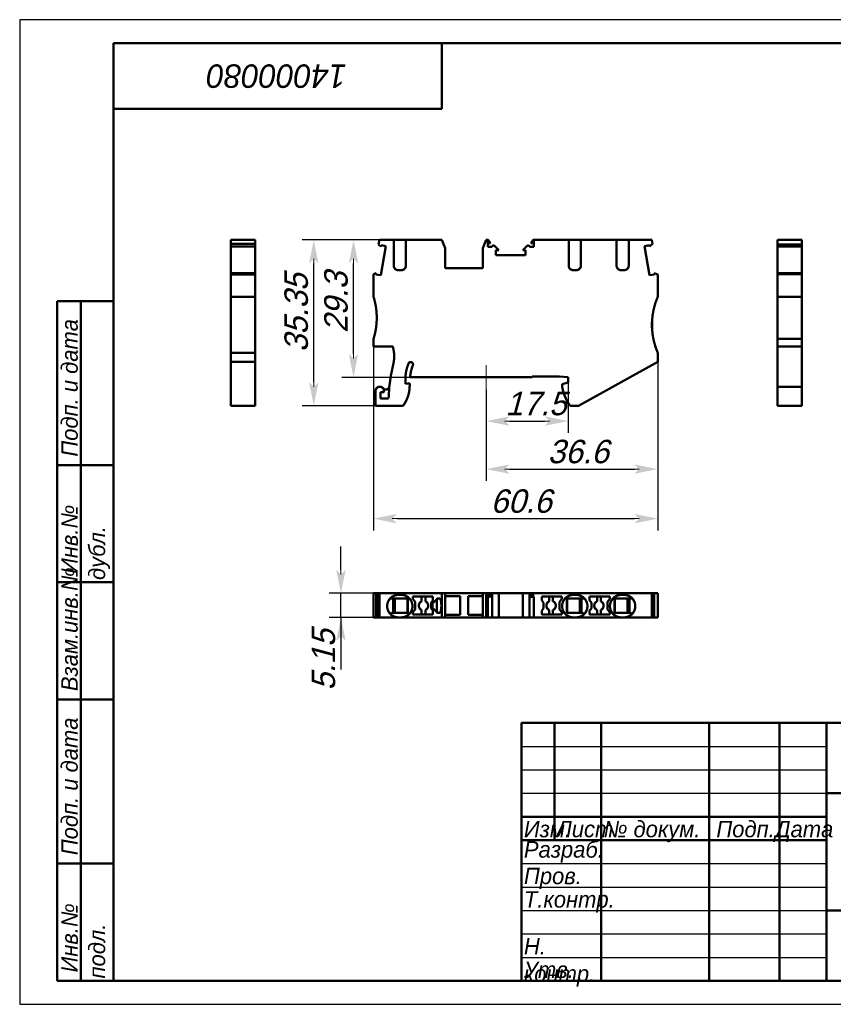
# Model space of a CAD drawing. Header units: millimetres. Extents: x 0 to 297, y -1 to 210.
# Tile 1 of 2: x 0 to 173, y 0 to 210. Entities that reach past the tile are written whole.
import ezdxf

# ---------------------------------------------------------------- set-up
doc = ezdxf.new("R2010")
doc.units = ezdxf.units.MM
doc.styles.add('TextStyle_1', font='T-FLEX Type A.TTF', dxfattribs={"oblique": 15, "height": 5})
doc.dimstyles.new('DIM_ST_1', dxfattribs={"dimtxt": 5, "dimasz": 5, "dimexe": 2.5, "dimexo": 0, "dimtad": 1, "dimrnd": 0.01, "dimdsep": 46, "dimtxsty": 'TextStyle_1', "dimblk": 'Arrow_3_C7_Status', "dimcen": 0.09, "dimclrd": 7, "dimclre": 7, "dimclrt": 7, "dimazin": 0, "dimtfac": 1, "dimtdec": 0, "dimtmove": 0, "dimatfit": 0, "dimldrblk": 'NONE', "dimfxl": 1, "dimtvp": 1, "dimtolj": 1, "dimarcsym": 0})
doc.dimstyles.new('DIM_ST_2', dxfattribs={"dimtxt": 5, "dimasz": 5, "dimexe": 2.5, "dimexo": 0, "dimtad": 1, "dimrnd": 0.01, "dimdsep": 46, "dimtxsty": 'TextStyle_1', "dimblk": 'Arrow_3_C7_Status', "dimcen": 0.09, "dimclrd": 7, "dimclre": 7, "dimclrt": 7, "dimazin": 0, "dimtfac": 1, "dimtdec": 0, "dimtmove": 0, "dimatfit": 0, "dimldrblk": 'NONE', "dimfxl": 1, "dimtvp": 1, "dimtolj": 1, "dimarcsym": 0})

# ---------------------------------------------------------------- blocks, each defined once
blk = doc.blocks.new('Arrow_3_C7_Status')
at = {"color": 7, "lineweight": 0, "flags": 128}
blk.add_lwpolyline([(-1, 0), (-0.8, 0)], dxfattribs=at)
at = {"color": 7}
blk.add_solid([(-1, -0.2), (0, 0), (-0.8, 0), (-1, 0.2)], dxfattribs=at)
blk = doc.blocks.new('*D5')
at = {"color": 7, "lineweight": -2}
for p, q in [((75.44, 140.28), (75.44, 101.04)), ((136.04, 137), (136.04, 101.04)), ((80.44, 103.54), (131.04, 103.54))]:
    blk.add_line(p, q, dxfattribs=at)
at = {"layer": 'Defpoints', "color": 0}
for p in [(75.44, 140.28), (136.04, 137), (136.04, 103.54)]:
    blk.add_point(p, dxfattribs=at)
at = {"color": 7, "lineweight": -2, "xscale": 5, "yscale": 5, "zscale": 5}
for p, rotation in [((75.44, 103.54), 180), ((136.04, 103.54), 360)]:
    blk.add_blockref('Arrow_3_C7_Status', p, dxfattribs=dict(at, rotation=rotation))
blk = doc.blocks.new('_None')
blk = doc.blocks.new('*D6')
at = {"color": 7, "lineweight": -2}
for p, q in [((82.34, 162.98), (68.67, 162.98)), ((71.17, 138.68), (71.17, 157.98)), ((83.25, 133.68), (68.67, 133.68))]:
    blk.add_line(p, q, dxfattribs=at)
at = {"layer": 'Defpoints', "color": 0}
for p in [(71.17, 162.98), (82.34, 162.98), (83.25, 133.68)]:
    blk.add_point(p, dxfattribs=at)
at = {"color": 7, "lineweight": -2, "xscale": 5, "yscale": 5, "zscale": 5}
for p, rotation in [((71.17, 162.98), 90.0000000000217), ((71.17, 133.68), 270.0000000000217)]:
    blk.add_blockref('Arrow_3_C7_Status', p, dxfattribs=dict(at, rotation=rotation))
blk = doc.blocks.new('*D7')
at = {"color": 7, "lineweight": -2}
for p, q in [((82.34, 162.98), (60.19, 162.98)), ((62.69, 132.63), (62.69, 157.98)), ((75.86, 127.63), (60.19, 127.63))]:
    blk.add_line(p, q, dxfattribs=at)
at = {"layer": 'Defpoints', "color": 0}
for p in [(62.69, 162.98), (82.34, 162.98), (75.86, 127.63)]:
    blk.add_point(p, dxfattribs=at)
at = {"color": 7, "lineweight": -2, "xscale": 5, "yscale": 5, "zscale": 5}
for p, rotation in [((62.69, 162.98), 89.9999999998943), ((62.69, 127.63), 269.9999999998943)]:
    blk.add_blockref('Arrow_3_C7_Status', p, dxfattribs=dict(at, rotation=rotation))
blk = doc.blocks.new('*D8')
at = {"color": 7, "lineweight": -2}
for p, q in [((116.94, 132.58), (116.94, 121.85)), ((99.44, 131.1), (99.44, 121.85)), ((104.44, 124.35), (111.94, 124.35))]:
    blk.add_line(p, q, dxfattribs=at)
at = {"layer": 'Defpoints', "color": 0}
for p in [(116.94, 132.58), (99.44, 131.1), (116.94, 124.35)]:
    blk.add_point(p, dxfattribs=at)
at = {"color": 7, "lineweight": -2, "xscale": 5, "yscale": 5, "zscale": 5, "rotation": 180}
blk.add_blockref('Arrow_3_C7_Status', (99.44, 124.35), dxfattribs=at)
at = {"color": 7, "lineweight": -2, "xscale": 5, "yscale": 5, "zscale": 5}
blk.add_blockref('Arrow_3_C7_Status', (116.94, 124.35), dxfattribs=at)
blk = doc.blocks.new('*D9')
at = {"color": 7, "lineweight": -2}
for p, q in [((136.04, 137), (136.04, 111.61)), ((99.44, 131.1), (99.44, 111.61)), ((104.44, 114.11), (131.04, 114.11))]:
    blk.add_line(p, q, dxfattribs=at)
at = {"layer": 'Defpoints', "color": 0}
for p in [(136.04, 137), (99.44, 131.1), (136.04, 114.11)]:
    blk.add_point(p, dxfattribs=at)
at = {"color": 7, "lineweight": -2, "xscale": 5, "yscale": 5, "zscale": 5}
for p, rotation in [((99.44, 114.11), 180), ((136.04, 114.11), 360)]:
    blk.add_blockref('Arrow_3_C7_Status', p, dxfattribs=dict(at, rotation=rotation))
blk = doc.blocks.new('*D10')
at = {"color": 7, "lineweight": -2}
for p, q in [((68.49, 92.63), (68.49, 97.63)), ((76.7, 87.63), (65.99, 87.63)), ((68.49, 82.48), (68.49, 87.63)), ((76.7, 82.48), (65.99, 82.48)), ((68.49, 82.48), (68.49, 71.35)), ((68.49, 77.48), (68.49, 72.48))]:
    blk.add_line(p, q, dxfattribs=at)
at = {"layer": 'Defpoints', "color": 0}
for p in [(68.49, 87.63), (76.7, 87.63), (76.7, 82.48)]:
    blk.add_point(p, dxfattribs=at)
at = {"color": 7, "lineweight": -2, "xscale": 5, "yscale": 5, "zscale": 5}
for p, rotation in [((68.49, 87.63), 270), ((68.49, 82.48), 90)]:
    blk.add_blockref('Arrow_3_C7_Status', p, dxfattribs=dict(at, rotation=rotation))
blk = doc.blocks.new('_FR1Страница_1')
at = {"color": 7, "lineweight": 25, "flags": 128}
for points in [[(0, 210), (0, 0)], [(297, 210), (0, 210)], [(107, 55), (172, 55)], [(107, 50), (172, 50)], [(107, 45), (172, 45)], [(107, 30), (172, 30)], [(107, 25), (172, 25)], [(107, 20), (172, 20)], [(107, 15), (172, 15)], [(107, 10), (172, 10)], [(0, 0), (297, 0)]]:
    blk.add_lwpolyline(points, dxfattribs=at)
at = {"color": 7, "lineweight": 50, "flags": 128}
for points in [[(20, 5), (20, 205)], [(20, 205), (292, 205)], [(90, 191), (90, 205)], [(20, 191), (90, 191)], [(8, 5), (8, 150)], [(8, 150), (20, 150)], [(13, 150), (13, 5)], [(8, 115), (20, 115)], [(8, 90), (20, 90)], [(20, 65), (8, 65)], [(107, 5), (107, 60)], [(107, 60), (292, 60)], [(114, 60), (114, 35)], [(124, 60), (124, 5)], [(147, 60), (147, 5)], [(162, 60), (162, 5)], [(172, 60), (172, 5)], [(172, 45), (292, 45)], [(107, 40), (172, 40)], [(107, 35), (172, 35)], [(8, 30), (20, 30)], [(172, 20), (292, 20)], [(20, 5), (8, 5)], [(292, 5), (20, 5)]]:
    blk.add_lwpolyline(points, dxfattribs=at)
at = {"color": 7}
for s, insert, char_height, width, attachment_point, rotation in [('\\pl0.5;{\\fT-FLEX Type A|b0|i1;\\l14000080 \\P}', (55, 198), 5, 72.5, 5, 180), ('\\pl0.5;{\\fT-FLEX Type A|b0|i1;\\l Подп. и дата\\P}', (8.875, 115), 3.5, 36.75, 1, 90), ('\\pl0.5;{\\fT-FLEX Type A|b0|i1;\\l\\P}', (16.5, 132.5), 3.5, 36.75, 5, 90), ('\\pl0.5;{\\fT-FLEX Type A|b0|i1;\\l Инв.№ дубл.\\P}', (8.875, 90), 3.5, 26.75, 1, 90), ('\\pl0.5;{\\fT-FLEX Type A|b0|i1;\\l\\P}', (16.5, 102.5), 3.5, 26.75, 5, 90), ('\\pl0.5;{\\fT-FLEX Type A|b0|i1;\\l Взам.инв.№\\P}', (8.875, 65), 3.5, 26.75, 1, 90), ('\\pl0.5;{\\fT-FLEX Type A|b0|i1;\\l\\P}', (16.5, 77.5), 3.5, 26.75, 5, 90), ('\\pl0.5;{\\fT-FLEX Type A|b0|i1;\\l Подп. и дата\\P}', (8.875, 30), 3.5, 36.75, 1, 90), ('\\pl0.5;{\\fT-FLEX Type A|b0|i1;\\l\\P}', (16.5, 47.5), 3.5, 36.75, 5, 90), ('\\pl0.5;{\\fT-FLEX Type A|b0|i1;\\l Инв.№ подл.\\P}', (8.875, 5), 3.5, 26.75, 1, 90), ('\\pl0.5;{\\fT-FLEX Type A|b0|i1;\\l\\H0.857143x;\\P}', (16.5, 17.5), 3.5, 26.75, 5, 90)]:
    blk.add_mtext(s, dxfattribs=dict(at, insert=insert, char_height=char_height, width=width, attachment_point=attachment_point, rotation=rotation))
at = {"color": 7, "char_height": 3.5}
for s, insert, width, attachment_point in [('{\\fT-FLEX Type A|b0|i1;\\l\\P}', (110.5, 59.125), 8.75, 2), ('{\\fT-FLEX Type A|b0|i1;\\l\\P}', (114, 59.125), 11.75, 1), ('{\\fT-FLEX Type A|b0|i1;\\l \\P}', (124, 59.125), 24.75, 1), ('{\\fT-FLEX Type A|b0|i1;\\l\\P}', (162, 59.125), 11.75, 1), ('{\\fT-FLEX Type A|b0|i1;\\l\\fT-FLEX Type A|b0|i0;\\P}', (110.5, 54.125), 8.75, 2), ('{\\fT-FLEX Type A|b0|i1;\\l\\P}', (114, 54.125), 11.75, 1), ('{\\fT-FLEX Type A|b0|i1;\\l \\P}', (124, 54.125), 24.75, 1), ('{\\fT-FLEX Type A|b0|i1;\\l\\P}', (162, 54.125), 11.75, 1), ('{\\fT-FLEX Type A|b0|i1;\\l\\P}', (110.5, 49.125), 8.75, 2), ('{\\fT-FLEX Type A|b0|i1;\\l\\P}', (114, 49.125), 11.75, 1), ('{\\fT-FLEX Type A|b0|i1;\\l \\P}', (124, 49.125), 24.75, 1), ('{\\fT-FLEX Type A|b0|i1;\\l\\P}', (162, 49.125), 11.75, 1), ('{\\fT-FLEX Type A|b0|i1;\\l \\P}', (110.5, 44.125), 8.75, 2), ('{\\fT-FLEX Type A|b0|i1;\\l\\P}', (114, 44.125), 11.75, 1), ('{\\fT-FLEX Type A|b0|i1;\\l \\P}', (124, 44.125), 24.75, 1), ('{\\fT-FLEX Type A|b0|i1;\\l\\P}', (162, 44.125), 11.75, 1), ('\\pl0.5;{\\fT-FLEX Type A|b0|i1;\\lИзм.\\H0.857143x;\\P}', (107, 39.125), 8.75, 1), ('\\pl0.5;{\\fT-FLEX Type A|b0|i1;\\lЛист\\fT-FLEX Type A|b0|i0;\\H0.857143x;\\P}', (114, 39.125), 11.75, 1), ('\\pl0.5;{\\fT-FLEX Type A|b0|i1;\\l№ докум.\\P}', (124, 39.125), 24.75, 1), ('\\pl0.5;{\\fT-FLEX Type A|b0|i1;\\lПодп.\\P}', (154.5, 39.125), 16.75, 2), ('\\pl0.5;{\\fT-FLEX Type A|b0|i1;\\lДата\\fT-FLEX Type A|b0|i0;\\H0.857143x;\\P}', (167, 39.125), 11.75, 2), ('\\pl0.5;{\\fT-FLEX Type A|b0|i1;\\lРазраб.\\P}', (107, 32.5), 18.75, 4), ('\\pl0.5;{\\fT-FLEX Type A|b0|i1;\\l\\P}', (124, 34.125), 24.75, 1), ('\\pl0.5;{\\fT-FLEX Type A|b0|i1;\\l\\H0.857143x;\\P}', (162, 34.125), 11.75, 1), ('\\pl0.5;{\\fT-FLEX Type A|b0|i1;\\lПров.\\P}', (107, 29.125), 18.75, 1), ('\\pl0.5;{\\fT-FLEX Type A|b0|i1;\\l\\P}', (124, 29.125), 24.75, 1), ('\\pl0.5;{\\fT-FLEX Type A|b0|i1;\\l\\P}', (162, 29.125), 11.75, 1), ('\\pl0.5;{\\fT-FLEX Type A|b0|i1;\\lТ.контр.\\P}', (107, 24.125), 18.75, 1), ('\\pl0.5;{\\fT-FLEX Type A|b0|i1;\\l\\P}', (124, 24.125), 24.75, 1), ('\\pl0.5;{\\fT-FLEX Type A|b0|i1;\\l\\H0.857143x;\\P}', (162, 24.125), 11.75, 1), ('\\pl0.5;{\\fT-FLEX Type A|b0|i1;\\l\\P}', (107, 19.125), 18.75, 1), ('\\pl0.5;{\\fT-FLEX Type A|b0|i1;\\l\\P}', (124, 19.125), 24.75, 1), ('\\pl0.5;{\\fT-FLEX Type A|b0|i1;\\l\\P}', (162, 19.125), 11.75, 1), ('\\pl0.5;{\\fT-FLEX Type A|b0|i1;\\lН. контр.\\P}', (107, 14.125), 18.75, 1), ('\\pl0.5;{\\fT-FLEX Type A|b0|i1;\\l\\P}', (124, 14.125), 24.75, 1), ('\\pl0.5;{\\fT-FLEX Type A|b0|i1;\\l\\H0.857143x;\\P}', (162, 14.125), 11.75, 1), ('\\pl0.5;{\\fT-FLEX Type A|b0|i1;\\lУтв.\\P}', (107, 9.125), 18.75, 1), ('\\pl0.5;{\\fT-FLEX Type A|b0|i1;\\l\\P}', (124, 9.125), 24.75, 1), ('\\pl0.5;{\\fT-FLEX Type A|b0|i1;\\l\\H0.857143x;\\P}', (162, 9.125), 11.75, 1)]:
    blk.add_mtext(s, dxfattribs=dict(at, insert=insert, width=width, attachment_point=attachment_point))
blk = doc.blocks.new('Страница_1')
at = {"color": 7, "lineweight": 50, "flags": 128}
for points in [[(45.033, 162.984), (50.183, 162.984)], [(45.033, 162.128), (45.033, 162.984)], [(45.033, 162.128), (50.183, 162.128)], [(45.033, 161.588), (45.033, 162.128)], [(50.183, 162.984), (50.183, 162.128)], [(50.183, 162.128), (50.183, 161.588)], [(76.704, 162.984), (76.526, 161.978)], [(76.526, 161.978), (76.989, 161.59)], [(79.738, 162.984), (76.704, 162.984)], [(76.989, 161.59), (77.037, 161.858)], [(77.037, 161.858), (78.09, 161.672)], [(79.738, 162.984), (79.738, 157.534)], [(79.773, 162.984), (80.738, 162.984)], [(81.338, 162.984), (80.738, 162.984)], [(81.338, 162.984), (82.303, 162.984)], [(89.998, 162.984), (82.338, 162.984)], [(82.338, 162.984), (82.338, 157.534)], [(90.738, 161.234), (89.998, 162.984)], [(99.478, 162.984), (98.738, 161.234)], [(99.788, 162.984), (99.478, 162.984)], [(99.89, 162.984), (99.788, 162.984)], [(99.788, 161.484), (99.788, 162.984)], [(99.788, 162.284), (100.38, 162.284)], [(100.38, 162.284), (99.89, 162.984)], [(109.487, 162.984), (108.997, 162.284)], [(108.997, 162.284), (109.588, 162.284)], [(109.487, 162.984), (109.588, 162.984)], [(115.295, 162.984), (109.588, 162.984)], [(109.588, 162.984), (109.588, 161.484)], [(115.295, 162.984), (117.038, 162.984)], [(117.038, 162.984), (117.038, 157.534)], [(118.038, 162.984), (117.073, 162.984)], [(118.038, 162.984), (118.638, 162.984)], [(119.603, 162.984), (118.638, 162.984)], [(119.638, 162.984), (120.654, 162.984)], [(119.638, 162.984), (119.638, 157.534)], [(125.495, 162.984), (120.654, 162.984)], [(125.495, 162.984), (127.238, 162.984)], [(127.238, 162.984), (127.238, 157.534)], [(128.238, 162.984), (127.273, 162.984)], [(128.238, 162.984), (128.838, 162.984)], [(129.803, 162.984), (128.838, 162.984)], [(129.838, 162.984), (129.838, 157.534)], [(129.838, 162.984), (130.854, 162.984)], [(134.78, 162.984), (130.854, 162.984)], [(133.187, 161.671), (134.241, 161.857)], [(134.241, 161.857), (134.288, 161.588)], [(134.288, 161.588), (134.931, 162.128)], [(134.931, 162.128), (134.78, 162.984)], [(161.586, 161.978), (161.586, 162.984)], [(166.736, 162.984), (161.586, 162.984)], [(161.586, 161.59), (161.586, 161.978)], [(166.736, 161.978), (161.586, 161.978)], [(166.736, 162.984), (166.736, 161.978)], [(166.736, 161.978), (166.736, 161.59)], [(45.033, 161.588), (50.183, 161.588)], [(45.033, 155.9), (45.033, 161.584)], [(50.183, 161.584), (50.183, 155.9)], [(78.09, 161.672), (76.992, 155.443)], [(90.738, 156.934), (90.738, 161.234)], [(98.738, 161.234), (98.738, 156.934)], [(100.698, 161.484), (99.788, 161.484)], [(102.122, 160.784), (101.21, 161.696)], [(101.513, 159.734), (101.513, 160.784)], [(101.513, 160.784), (102.122, 160.784)], [(107.863, 159.734), (101.513, 159.734)], [(108.166, 161.696), (107.254, 160.784)], [(107.254, 160.784), (107.863, 160.784)], [(107.863, 160.784), (107.863, 159.734)], [(109.588, 161.484), (108.679, 161.484)], [(134.285, 155.442), (133.187, 161.671)], [(166.736, 161.59), (161.586, 161.59)], [(161.586, 155.901), (161.586, 161.585)], [(166.736, 161.585), (166.736, 155.901)], [(45.033, 155.624), (45.033, 155.896)], [(45.033, 155.896), (50.183, 155.896)], [(45.033, 155.624), (45.033, 150.882)], [(45.033, 155.624), (50.183, 155.624)], [(50.183, 155.624), (50.183, 155.896)], [(50.183, 150.882), (50.183, 155.624)], [(75.986, 155.897), (75.438, 155.698)], [(75.438, 155.698), (75.438, 150.884)], [(75.938, 155.629), (75.986, 155.897)], [(76.992, 155.443), (75.938, 155.629)], [(81.338, 156.534), (80.738, 156.534)], [(81.338, 156.534), (80.738, 156.534)], [(98.738, 156.934), (90.738, 156.934)], [(118.038, 156.534), (118.638, 156.534)], [(128.238, 156.534), (128.838, 156.534)], [(135.339, 155.628), (134.285, 155.442)], [(135.292, 155.896), (135.339, 155.628)], [(136.038, 155.624), (135.292, 155.896)], [(136.038, 155.624), (136.038, 150.882)], [(161.586, 155.897), (161.586, 155.698)], [(166.736, 155.897), (161.586, 155.897)], [(166.736, 155.698), (161.586, 155.698)], [(161.586, 150.884), (161.586, 155.698)], [(166.736, 155.897), (166.736, 155.698)], [(166.736, 155.698), (166.736, 150.884)], [(45.033, 150.882), (45.033, 138.884)], [(50.183, 150.882), (45.033, 150.882)], [(50.183, 150.882), (50.183, 138.884)], [(161.586, 146.384), (161.586, 150.884)], [(161.586, 150.884), (166.736, 150.884)], [(166.736, 146.384), (166.736, 150.884)], [(161.586, 141.884), (161.586, 146.384)], [(166.736, 141.884), (166.736, 146.384)], [(75.438, 140.284), (75.438, 141.884)], [(161.586, 141.884), (161.586, 140.284)], [(161.586, 141.884), (166.736, 141.884)], [(166.736, 140.284), (166.736, 141.884)], [(45.033, 138.884), (50.183, 138.884)], [(45.033, 136.995), (45.033, 138.884)], [(50.183, 138.884), (50.183, 136.995)], [(75.438, 140.284), (79.532, 140.284)], [(136.039, 136.995), (136.039, 138.884)], [(161.586, 140.284), (166.736, 140.284)], [(161.586, 140.284), (161.586, 138.159)], [(166.736, 138.159), (166.736, 140.284)], [(45.033, 136.995), (50.183, 136.995)], [(45.033, 127.634), (45.033, 136.995)], [(50.183, 136.995), (50.183, 127.634)], [(119.167, 127.634), (136.039, 136.995)], [(161.586, 138.159), (161.586, 136.327)], [(166.736, 136.327), (166.736, 138.159)], [(161.586, 131.742), (161.586, 136.327)], [(166.736, 136.327), (166.736, 131.695)], [(82.268, 134.073), (82.239, 133.384)], [(82.239, 133.384), (82.239, 132.305)], [(82.239, 132.305), (82.739, 132.349)], [(82.739, 132.349), (83.139, 132.384)], [(83.139, 132.384), (83.139, 131.828)], [(83.278, 134.134), (83.245, 133.684)], [(83.245, 133.684), (109.039, 133.684)], [(109.239, 133.884), (111.993, 133.884)], [(111.993, 133.884), (114.653, 133.884)], [(114.653, 133.884), (115.094, 133.846)], [(115.094, 133.846), (116.884, 133.689)], [(115.639, 132.236), (116.939, 132.584)], [(116.884, 133.689), (116.939, 133.684)], [(116.939, 133.376), (116.939, 133.684)], [(116.939, 133.217), (116.939, 133.376)], [(116.939, 132.584), (116.939, 133.217)], [(75.859, 130.784), (75.866, 130.894)], [(75.859, 127.634), (75.859, 130.784)], [(76.939, 129.184), (76.939, 130.484)], [(76.939, 130.484), (77.6, 130.484)], [(77.395, 131.421), (77.528, 131.288)], [(115.639, 132.236), (115.639, 131.784)], [(161.586, 131.742), (161.586, 131.684)], [(166.736, 131.684), (161.586, 131.684)], [(161.586, 130.894), (161.586, 131.684)], [(161.586, 130.784), (161.586, 130.894)], [(161.586, 127.634), (161.586, 130.784)], [(162.686, 131.742), (162.686, 131.684)], [(166.736, 130.894), (166.736, 131.682)], [(166.736, 130.784), (166.736, 130.894)], [(166.736, 127.634), (166.736, 130.784)], [(78.647, 129.184), (76.939, 129.184)], [(45.033, 127.634), (50.183, 127.634)], [(75.859, 127.634), (81.744, 127.634)], [(117.334, 127.634), (119.167, 127.634)], [(166.736, 127.634), (161.586, 127.634)], [(75.438, 82.484), (75.438, 87.634)], [(75.986, 87.634), (75.438, 87.634)], [(75.986, 82.484), (75.986, 87.634)], [(76.522, 87.634), (75.99, 87.634)], [(76.526, 82.484), (76.526, 87.634)], [(76.526, 87.634), (76.704, 87.634)], [(76.704, 82.484), (76.704, 87.634)], [(76.704, 87.634), (89.998, 87.634)], [(79.088, 86.534), (79.041, 86.581)], [(79.088, 86.534), (81.338, 86.534)], [(79.588, 86.534), (79.588, 83.434)], [(79.738, 83.434), (79.738, 86.534)], [(79.988, 83.434), (79.988, 86.534)], [(81.338, 87.284), (80.738, 87.284)], [(81.338, 86.534), (82.767, 86.534)], [(82.668, 83.434), (82.668, 86.534)], [(83.789, 86.934), (83.789, 86.423)], [(88.089, 86.934), (83.789, 86.934)], [(83.789, 86.423), (84.289, 85.827)], [(85.689, 85.901), (85.689, 86.934)], [(86.489, 86.934), (86.489, 85.901)], [(88.935, 86.388), (87.988, 85.441)], [(88.089, 86.063), (88.089, 86.934)], [(88.918, 86.371), (88.918, 83.597)], [(89.998, 82.484), (89.998, 87.634)], [(89.998, 87.634), (90.738, 87.634)], [(98.738, 87.634), (90.738, 87.634)], [(90.738, 82.484), (90.738, 87.634)], [(90.738, 86.984), (93.888, 86.984)], [(93.888, 86.984), (93.888, 83.059)], [(95.588, 86.984), (95.588, 83.059)], [(95.588, 86.984), (98.738, 86.984)], [(98.738, 87.634), (99.478, 87.634)], [(98.738, 82.484), (98.738, 87.634)], [(99.478, 87.634), (99.89, 87.634)], [(99.478, 82.484), (99.478, 87.634)], [(99.89, 86.834), (99.788, 86.834)], [(99.788, 82.484), (99.788, 86.834)], [(99.89, 87.634), (100.38, 87.634)], [(99.89, 86.834), (99.89, 87.634)], [(100.38, 86.834), (99.89, 86.834)], [(100.38, 86.834), (100.38, 87.634)], [(100.698, 87.634), (100.384, 87.634)], [(101.21, 87.634), (100.698, 87.634)], [(100.698, 87.634), (100.698, 82.484)], [(101.21, 87.634), (102.122, 87.634)], [(102.122, 82.484), (102.122, 87.634)], [(107.25, 87.634), (102.126, 87.634)], [(107.254, 87.634), (108.166, 87.634)], [(107.254, 82.484), (107.254, 87.634)], [(108.166, 87.634), (108.679, 87.634)], [(108.679, 82.484), (108.679, 87.634)], [(108.992, 87.634), (108.679, 87.634)], [(109.487, 87.634), (108.997, 87.634)], [(108.997, 86.834), (108.997, 87.634)], [(109.487, 86.834), (108.997, 86.834)], [(109.487, 87.634), (134.78, 87.634)], [(109.487, 86.834), (109.487, 87.634)], [(109.487, 86.834), (109.588, 86.834)], [(109.588, 82.484), (109.588, 86.834)], [(115.589, 86.934), (111.289, 86.934)], [(111.289, 86.934), (111.289, 86.063)], [(112.889, 85.901), (112.889, 86.934)], [(113.689, 86.934), (113.689, 85.901)], [(115.089, 85.827), (115.589, 86.423)], [(115.589, 86.423), (115.589, 86.934)], [(116.611, 86.534), (118.038, 86.534)], [(116.71, 86.534), (116.71, 83.434)], [(118.038, 87.284), (118.638, 87.284)], [(118.038, 86.534), (120.288, 86.534)], [(119.388, 83.434), (119.388, 86.534)], [(119.638, 83.434), (119.638, 86.534)], [(119.788, 86.534), (119.788, 83.434)], [(120.288, 86.534), (120.335, 86.581)], [(125.789, 86.934), (121.489, 86.934)], [(121.489, 86.934), (121.489, 86.063)], [(123.089, 85.901), (123.089, 86.934)], [(123.889, 86.934), (123.889, 85.901)], [(125.289, 85.827), (125.789, 86.423)], [(125.789, 86.423), (125.789, 86.934)], [(126.811, 86.534), (128.238, 86.534)], [(126.91, 86.534), (126.91, 83.434)], [(128.238, 87.284), (128.838, 87.284)], [(128.238, 86.534), (130.488, 86.534)], [(129.588, 83.434), (129.588, 86.534)], [(129.838, 83.434), (129.838, 86.534)], [(129.988, 86.534), (129.988, 83.434)], [(130.488, 86.534), (130.535, 86.581)], [(134.78, 82.484), (134.78, 87.634)], [(134.78, 87.634), (134.931, 87.634)], [(134.931, 82.484), (134.931, 87.634)], [(135.288, 87.634), (134.935, 87.634)], [(135.292, 82.484), (135.292, 87.634)], [(136.038, 87.634), (135.292, 87.634)], [(136.038, 82.484), (136.038, 87.634)], [(136.039, 82.484), (136.039, 87.634)], [(84.289, 84.191), (83.789, 83.595)], [(84.289, 85.827), (84.289, 84.191)], [(85.689, 83.084), (85.689, 84.068)], [(86.489, 84.068), (86.489, 83.084)], [(87.689, 85.663), (88.089, 86.063)], [(87.689, 84.355), (87.689, 85.663)], [(88.089, 83.955), (87.689, 84.355)], [(87.988, 84.527), (87.988, 85.441)], [(88.935, 83.581), (87.988, 84.527)], [(89.89, 84.984), (89.786, 86.082)], [(89.786, 83.887), (89.89, 84.984)], [(111.289, 86.063), (111.689, 85.663)], [(111.689, 84.355), (111.289, 83.955)], [(111.689, 85.663), (111.689, 84.355)], [(112.889, 83.084), (112.889, 84.068)], [(113.689, 84.068), (113.689, 83.084)], [(115.089, 84.191), (115.089, 85.827)], [(115.589, 83.595), (115.089, 84.191)], [(121.489, 86.063), (121.889, 85.663)], [(121.889, 84.355), (121.489, 83.955)], [(121.889, 85.663), (121.889, 84.355)], [(123.089, 83.084), (123.089, 84.068)], [(123.889, 84.068), (123.889, 83.084)], [(125.289, 84.191), (125.289, 85.827)], [(125.789, 83.595), (125.289, 84.191)], [(75.986, 82.484), (75.438, 82.484)], [(76.522, 82.484), (75.99, 82.484)], [(76.704, 82.484), (76.526, 82.484)], [(79.738, 82.484), (76.704, 82.484)], [(79.288, 83.434), (79.041, 83.187)], [(81.338, 83.434), (79.288, 83.434)], [(79.738, 82.484), (79.738, 82.702)], [(79.738, 82.484), (80.738, 82.484)], [(81.338, 82.484), (80.738, 82.484)], [(82.765, 83.434), (81.338, 83.434)], [(82.338, 82.484), (81.338, 82.484)], [(82.338, 82.484), (82.338, 82.702)], [(89.998, 82.484), (82.338, 82.484)], [(83.789, 83.595), (83.789, 83.084)], [(83.789, 83.084), (88.089, 83.084)], [(88.089, 83.084), (88.089, 83.955)], [(90.738, 82.484), (89.998, 82.484)], [(90.738, 83.059), (93.888, 83.059)], [(98.738, 82.484), (90.738, 82.484)], [(95.588, 83.059), (98.738, 83.059)], [(99.478, 82.484), (98.738, 82.484)], [(99.788, 82.484), (99.478, 82.484)], [(100.698, 82.484), (99.788, 82.484)], [(101.21, 82.484), (100.698, 82.484)], [(102.122, 82.484), (101.21, 82.484)], [(107.25, 82.484), (102.126, 82.484)], [(108.166, 82.484), (107.254, 82.484)], [(108.166, 82.484), (108.679, 82.484)], [(109.588, 82.484), (108.679, 82.484)], [(115.295, 82.484), (109.588, 82.484)], [(111.289, 83.955), (111.289, 83.084)], [(111.289, 83.084), (115.589, 83.084)], [(115.295, 82.484), (117.038, 82.484)], [(115.589, 83.084), (115.589, 83.595)], [(118.038, 83.434), (116.613, 83.434)], [(117.038, 82.484), (117.038, 82.702)], [(117.038, 82.484), (118.038, 82.484)], [(120.088, 83.434), (118.038, 83.434)], [(118.038, 82.484), (118.638, 82.484)], [(119.638, 82.484), (118.638, 82.484)], [(119.638, 82.484), (119.638, 82.702)], [(119.638, 82.484), (120.654, 82.484)], [(120.088, 83.434), (120.335, 83.187)], [(125.495, 82.484), (120.654, 82.484)], [(121.489, 83.955), (121.489, 83.084)], [(121.489, 83.084), (125.789, 83.084)], [(125.495, 82.484), (127.238, 82.484)], [(125.789, 83.084), (125.789, 83.595)], [(128.238, 83.434), (126.813, 83.434)], [(127.238, 82.484), (127.238, 82.702)], [(127.238, 82.484), (128.238, 82.484)], [(130.288, 83.434), (128.238, 83.434)], [(128.238, 82.484), (128.838, 82.484)], [(129.838, 82.484), (128.838, 82.484)], [(129.838, 82.484), (129.838, 82.702)], [(129.838, 82.484), (130.854, 82.484)], [(130.288, 83.434), (130.535, 83.187)], [(134.78, 82.484), (130.854, 82.484)], [(134.931, 82.484), (134.78, 82.484)], [(135.288, 82.484), (134.935, 82.484)], [(136.038, 82.484), (135.292, 82.484)]]:
    blk.add_lwpolyline(points, dxfattribs=at)
at = {"color": 7, "linetype": 'Continuous', "lineweight": 50, "const_width": 0.5}
for points in [[(101.21, 161.696, 0.6681786), (100.698, 161.484, 0.6681786)], [(108.679, 161.484, 0.6681786), (108.166, 161.696, 0.6681786)], [(79.738, 157.534, 0.4142101), (80.738, 156.534, 0.4142101)], [(81.338, 156.534, 0.4142134), (82.338, 157.534, 0.4142134)], [(117.038, 157.534, 0.4142135), (118.038, 156.534, 0.4142135)], [(118.638, 156.534, 0.4142101), (119.638, 157.534, 0.4142101)], [(127.238, 157.534, 0.4142135), (128.238, 156.534, 0.4142135)], [(128.838, 156.534, 0.4142101), (129.838, 157.534, 0.4142101)], [(76.129, 146.384, 0.0763208), (75.438, 150.884, 0.0763208)], [(136.038, 150.882, 0.20867), (136.039, 138.884, 0.20867)], [(75.438, 141.884, 0.0763208), (76.129, 146.384, 0.0763208)], [(79.839, 138.159, 0.0719509), (79.532, 140.284, 0.0719509)], [(79.612, 136.327, 0.0563095), (78.647, 129.184, 0.0563095)], [(79.612, 136.327, 0.0617807), (79.839, 138.159, 0.0617807)], [(82.898, 136.624, 0.079661), (82.268, 134.073, 0.079661)], [(83.858, 136.429, 0.8171921), (82.898, 136.624, 0.8171921)], [(83.818, 136.234, 0.1005988), (83.858, 136.429, 0.1005988)], [(83.818, 136.234, 0.0746912), (83.278, 134.134, 0.0746912)], [(109.039, 133.684, 0.4142136), (109.239, 133.884, 0.4142136)], [(77.608, 130.484, 1.1152146), (75.866, 130.894, 1.1152146)], [(77.528, 131.288, 0.4724309), (78.682, 131.4, 0.4724309)], [(78.682, 131.4, 0.1228945), (78.805, 131.742, 0.1228945)], [(81.744, 127.634, 0.1619815), (83.139, 131.828, 0.1619815)], [(115.639, 131.784, 0.0394995), (115.979, 130.325, 0.0394995)], [(115.979, 130.325, 0.0797794), (117.334, 127.634, 0.0797794)], [(80.738, 87.284, 0.4142135), (78.338, 84.884, 0.4142135)], [(83.738, 84.884, 0.4142135), (81.338, 87.284, 0.4142135)], [(82.767, 86.534, 0.0029083), (82.756, 84.884, 0.0029083)], [(85.689, 85.901, 0.6546537), (85.689, 84.068, 0.6546537)], [(86.489, 84.068, 0.6546537), (86.489, 85.901, 0.6546537)], [(89.605, 86.421, 0.3858309), (88.935, 86.388, 0.3858309)], [(89.786, 86.082, 0.1996679), (89.605, 86.421, 0.1996679)], [(112.889, 85.901, 0.6546537), (112.889, 84.068, 0.6546537)], [(113.689, 84.068, 0.6546537), (113.689, 85.901, 0.6546537)], [(118.038, 87.284, 0.4142135), (115.638, 84.884, 0.4142135)], [(116.623, 84.884, 0.0029097), (116.611, 86.534, 0.0029097)], [(121.038, 84.884, 0.4142132), (118.638, 87.284, 0.4142132)], [(123.089, 85.901, 0.6546537), (123.089, 84.068, 0.6546537)], [(123.889, 84.068, 0.6546537), (123.889, 85.901, 0.6546537)], [(128.238, 87.284, 0.4142135), (125.838, 84.884, 0.4142135)], [(126.823, 84.884, 0.0029097), (126.811, 86.534, 0.0029097)], [(131.238, 84.884, 0.4142132), (128.838, 87.284, 0.4142132)], [(78.338, 84.884, 0.2932528), (79.738, 82.702, 0.2932528)], [(82.338, 82.702, 0.2932527), (83.738, 84.884, 0.2932527)], [(82.756, 84.884, 0.0027494), (82.765, 83.434, 0.0027494)], [(88.935, 83.581, 0.6343725), (89.786, 83.887, 0.6343725)], [(115.638, 84.884, 0.2932528), (117.038, 82.702, 0.2932528)], [(116.613, 83.434, 0.0027511), (116.623, 84.884, 0.0027511)], [(119.638, 82.702, 0.2932528), (121.038, 84.884, 0.2932528)], [(125.838, 84.884, 0.2932528), (127.238, 82.702, 0.2932528)], [(126.813, 83.434, 0.0027511), (126.823, 84.884, 0.0027511)], [(129.838, 82.702, 0.2932528), (131.238, 84.884, 0.2932528)], [(79.738, 82.702, 0.1078339), (80.738, 82.484, 0.1078339)], [(81.338, 82.484, 0.1078592), (82.338, 82.702, 0.1078592)], [(117.038, 82.702, 0.1078339), (118.038, 82.484, 0.1078339)], [(118.638, 82.484, 0.1078592), (119.638, 82.702, 0.1078592)], [(127.238, 82.702, 0.1078339), (128.238, 82.484, 0.1078339)], [(128.838, 82.484, 0.1078592), (129.838, 82.702, 0.1078592)]]:
    blk.add_lwpolyline(points, format="xyb", dxfattribs=at)
at = {"color": 7, "lineweight": 18, "flags": 128}
blk.add_lwpolyline([(99.439, 136.309), (99.439, 131.099)], dxfattribs=at)
blk.add_lwpolyline([(99.439, 136.309), (99.439, 131.099)], dxfattribs=at)
blk.add_blockref('_FR1Страница_1', (0, -0.04))
at = {"color": 7, "style": 'TextStyle_1', "oblique": 15}
for s, p in [('35.35', (61.439, 139.054)), ('29.3', (69.919, 143.154)), ('5.15', (67.239, 66.879))]:
    blk.add_text(s, height=5, rotation=90, dxfattribs=at).set_placement(p)
for s, p in [('17.5', (103.544, 125.599)), ('36.6', (112.559, 115.359)), ('60.6', (100.381, 104.789))]:
    blk.add_text(s, height=5, dxfattribs=at).set_placement(p)
for base, p1, p2, picture, middle in [((62.689, 162.984), (75.859, 127.634), (82.338, 162.984), '*D7', (62.689, 145.309)), ((71.169, 162.984), (83.245, 133.684), (82.338, 162.984), '*D6', (71.169, 148.334)), ((68.489, 87.634), (76.704, 82.484), (76.704, 87.634), '*D10', (68.489, 71.347))]:
    dim = blk.add_linear_dim(base=base, p1=p1, p2=p2, angle=90, text=' ', dimstyle='DIM_ST_1')
    dim.commit()
    dim.dimension.update_dxf_attribs({"geometry": picture, "text_midpoint": middle, "dimtype": 160})
for base, p1, p2, dimstyle, picture, middle in [((136.039, 103.539), (75.438, 140.284), (136.039, 136.995), 'DIM_ST_1', '*D5', (105.739, 103.539)), ((136.039, 114.109), (99.439, 131.099), (136.039, 136.995), 'DIM_ST_1', '*D9', (117.739, 114.109)), ((116.939, 124.349), (99.439, 131.099), (116.939, 132.584), 'DIM_ST_2', '*D8', (108.189, 124.349))]:
    dim = blk.add_linear_dim(base=base, p1=p1, p2=p2, text=' ', dimstyle=dimstyle)
    dim.commit()
    dim.dimension.update_dxf_attribs({"geometry": picture, "text_midpoint": middle, "dimtype": 160})

msp = doc.modelspace()

# ---------------------------------------------------------------- block references
msp.add_blockref('Страница_1', (0, 0))

doc.saveas('drawing.dxf')
